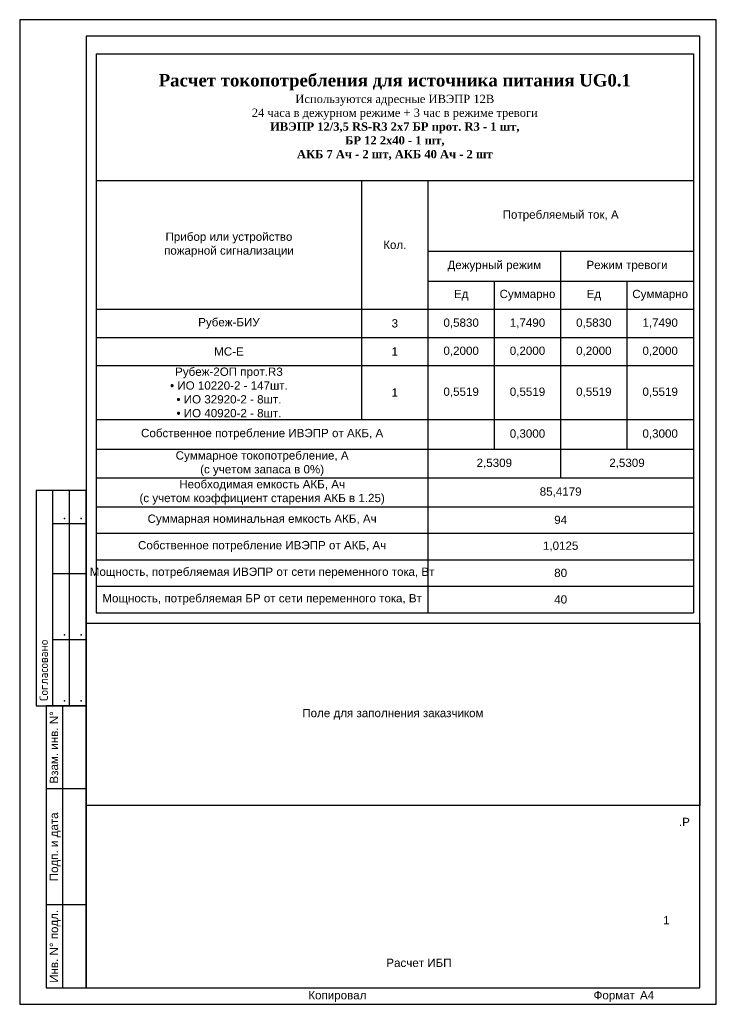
# Paper-space layout '(58) Расчет ИБП' of a CAD drawing. Header units: millimetres. Extents: x 387 to 597, y -126 to 171.
import ezdxf
from ezdxf.enums import TextEntityAlignment as Align

# ---------------------------------------------------------------- set-up
doc = ezdxf.new("R2010")
doc.units = ezdxf.units.MM
doc.layers.get('Defpoints').update_dxf_attribs({"color": 252})
doc.layers.add('Рамка', color=7, linetype='Continuous', lineweight=18)
doc.layers.add('Типовые аннотации', color=250, linetype='Continuous', lineweight=5)
doc.styles.add('CP.Text', font='arial.ttf')
doc.styles.add('лодлд', font='isocpeur.ttf')

# ---------------------------------------------------------------- blocks, each defined once
blk = doc.blocks.new('*U4842')
for points in [[(0, 0), (210, 0), (210, 297), (0, 297)], [(20, 5), (205, 5), (205, 292), (20, 292)], [(20, 90), (20, 155), (5, 155), (5, 90)], [(8, 5), (20, 5), (20, 90), (8, 90)]]:
    blk.add_lwpolyline(points, close=True)
for points in [[(10, 90), (10, 155)], [(15, 90), (15, 155)], [(10, 145), (20, 145)], [(10, 130), (20, 130)], [(10, 110), (20, 110)], [(13, 5), (13, 90)], [(20, 65), (8, 65)], [(20, 30), (8, 30)]]:
    blk.add_lwpolyline(points)
for p in [(13.5, 146.5), (13.5, 146.5), (18.5, 146.5), (18.5, 146.5), (13.5, 111.5), (18.5, 111.5), (13.5, 91.5), (18.5, 91.5)]:
    blk.add_point(p)
at = {"style": 'лодлд'}
blk.add_text('Согласовано', height=2.5, rotation=90, dxfattribs=at).set_placement((8.5, 91.5))
at = {"style": 'CP.Text'}
for s, p in [('Взам. инв. N%%D', (12.33, 77.5)), ('Подп. и дата', (12.33, 47.5)), ('Инв. N%%D подл.', (12.33, 17.5))]:
    blk.add_text(s, height=2.5, rotation=90, dxfattribs=at).set_placement(p, align=Align.BOTTOM_CENTER)
for s, p in [('Копировал', (87, 1.5)), ('Формат', (173, 1.5))]:
    blk.add_text(s, height=2.5, dxfattribs=at).set_placement(p)
blk.add_attdef('ФОРМАТ', (187, 1.5), '', height=2.5, dxfattribs=at)
blk = doc.blocks.new('*T4847')
at = {"color": 0, "linetype": 'ByBlock', "lineweight": -2, "ltscale": 100, "transparency": 16777216}
for p, q in [((0, 0), (180, 0)), ((0, 0), (0, -38.17)), ((180, 0), (180, -38.17)), ((0, -38.17), (180, -38.17)), ((140, -59.55), (140, -127.92)), ((180, -59.55), (180, -168.59)), ((120, -68.55), (120, -119.26)), ((160, -68.55), (160, -119.26)), ((0, -85.56), (100, -85.56)), ((0, -94.02), (100, -94.02)), ((0, -110.26), (100, -110.26)), ((0, -119.26), (100, -119.26)), ((0, -127.92), (100, -127.92)), ((0, -136.59), (100, -136.59)), ((0, -144.59), (100, -144.59)), ((0, -152.59), (100, -152.59)), ((0, -160.59), (100, -160.59)), ((0, -168.59), (100, -168.59))]:
    blk.add_line(p, q, dxfattribs=at)
at = {"color": 0, "lineweight": -2, "ltscale": 100, "transparency": 16777216}
for p, q in [((0, -38.17), (0, -168.59)), ((80, -38.17), (80, -110.26)), ((100, -38.17), (100, -168.59)), ((180, -38.17), (180, -59.55)), ((100, -59.55), (180, -59.55)), ((100, -68.55), (180, -68.55)), ((0, -77.05), (180, -77.05)), ((100, -85.56), (180, -85.56)), ((100, -94.02), (180, -94.02)), ((100, -110.26), (180, -110.26)), ((100, -119.26), (180, -119.26)), ((100, -127.92), (180, -127.92)), ((100, -136.59), (180, -136.59)), ((100, -144.59), (180, -144.59)), ((100, -152.59), (180, -152.59)), ((100, -160.59), (180, -160.59)), ((100, -168.59), (180, -168.59))]:
    blk.add_line(p, q, dxfattribs=at)
at = {"color": 0, "ltscale": 100, "transparency": 16777216, "char_height": 2.5, "attachment_point": 5, "style": 'CP.Text'}
for s, insert, width in [('{\\fTimes New Roman|b1|i0|c204|p18;\\H1.5x;\\C256;Расчет токопотребления для источника питания \\fTimes New Roman|b1|i0|c0|p18;UG0.1\\fTimes New Roman|b1|i0|c204|p18;\\P\\fTimes New Roman|b0|i0|c204|p18;\\H0.66667x;Используются адресные ИВЭПР 12В^J24 часа в дежурном режиме + 3 час в режиме тревоги ^J\\fTimes New Roman|b1|i0|c204|p18;ИВЭПР 12/3,5 RS-R3 2x7 БР прот. R3 - 1 шт,^JБР 12 2x40 - 1 шт,^JАКБ 7 Ач - 2 шт, АКБ 40 Ач - 2 шт}', (90, -19.09), 179.4), ('Потребляемый ток, А', (140, -48.86), 76), ('Прибор или устройство ^Jпожарной сигнализации^J', (40, -57.61), 79), ('Кол.', (90, -57.61), 19), ('Дежурный режим', (120, -64.05), 36), ('Режим тревоги', (160, -64.05), 36), ('Ед', (110, -72.8), 16), ('Суммарно', (130, -72.8), 16), ('Ед', (150, -72.8), 16), ('Суммарно', (170, -72.8), 16), ('Рубеж-БИУ', (40, -81.31), 79), ('3', (90, -81.31), 19), ('0,5830', (110, -81.31), 16), ('1,7490', (130, -81.31), 16), ('0,5830', (150, -81.31), 16), ('1,7490', (170, -81.31), 16), ('МС-Е', (40, -89.79), 79), ('1', (90, -89.79), 19), ('0,2000', (110, -89.79), 16), ('0,2000', (130, -89.79), 16), ('0,2000', (150, -89.79), 16), ('0,2000', (170, -89.79), 16), ('Рубеж-2ОП прот.R3^J• ИО 10220-2 - 147шт. ^J• ИО 32920-2 - 8шт. ^J• ИО 40920-2 - 8шт. ', (40, -102.14), 79), ('1', (90, -102.14), 19), ('0,5519', (110, -102.14), 16), ('0,5519', (130, -102.14), 16), ('0,5519', (150, -102.14), 16), ('0,5519', (170, -102.14), 16), ('Собственное потребление ИВЭПР от АКБ, А', (50, -114.76), 99), ('0,3000', (130, -114.76), 16), ('0,3000', (170, -114.76), 16), ('Суммарное токопотребление, А ^J(с учетом запаса в 0%)^J', (50, -123.59), 99), ('2,5309', (120, -123.59), 36), ('2,5309', (160, -123.59), 36), ('Необходимая емкость АКБ, Ач ^J(с учетом коэффициент старения АКБ в 1.25)^J', (50, -132.26), 99), ('85,4179', (140, -132.26), 76), ('Суммарная номинальная емкость АКБ, Ач', (50, -140.59), 99), ('94', (140, -140.59), 76), ('Собственное потребление ИВЭПР от АКБ, Ач', (50, -148.59), 99), ('1,0125', (140, -148.59), 76), ('Мощность, потребляемая ИВЭПР от сети переменного тока, Вт', (50, -156.59), 99), ('80', (140, -156.59), 76), ('Мощность, потребляемая БР от сети переменного тока, Вт', (50, -164.59), 99), ('40', (140, -164.59), 76)]:
    blk.add_mtext(s, dxfattribs=dict(at, insert=insert, width=width))

psp = doc.layouts.new('(58) Расчет ИБП')

# ---------------------------------------------------------------- linework, layer by layer
at = {"layer": 'Defpoints'}
psp.add_lwpolyline([(406.92, -10.94), (591.92, -10.94), (591.92, -65.94), (406.92, -65.94)], close=True, dxfattribs=at)

# ---------------------------------------------------------------- block references
psp.add_blockref('*U4842', (386.92, -125.94)).add_auto_attribs({'ФОРМАТ': 'А4'})
psp.add_blockref('*T4847', (410, 160.76))

# ---------------------------------------------------------------- texts
at = {"layer": 'Defpoints', "insert": (499.42, -38.44), "char_height": 2.5, "width": 185, "attachment_point": 5, "style": 'CP.Text'}
psp.add_mtext('\\pxl0.2375,r0.2375;Поле для заполнения заказчиком', dxfattribs=at)
at = {"layer": 'Рамка', "style": 'CP.Text'}
for s, p in [('.Р', (587.31, -70.93)), ('1', (581.88, -100.56))]:
    psp.add_text(s, height=2.5, dxfattribs=at).set_placement(p, align=Align.MIDDLE_CENTER)
at = {"layer": 'Типовые аннотации', "color": 7, "ltscale": 100, "insert": (480.49, -114.7), "char_height": 2.5, "width": 53.5681, "attachment_point": 7, "style": 'CP.Text'}
psp.add_mtext('\\pxqc;{\\C256;Расчет ИБП}', dxfattribs=at)

doc.saveas('drawing.dxf')
